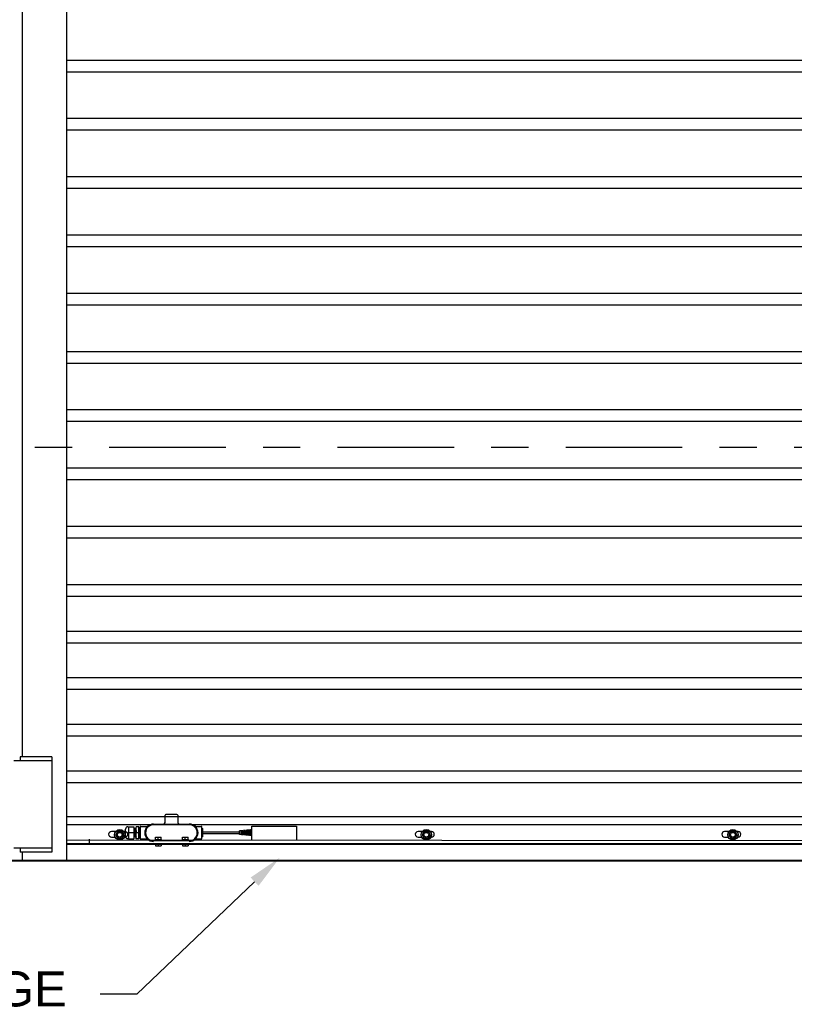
# Model space of a CAD drawing. Header units: inches. Extents: x 170 to 312, y 215 to 248.
# Tile 128 of 135: x 227.08 to 229.16, y 220.03 to 222.67. Entities that reach past the tile are written whole.
import ezdxf
from ezdxf import colors
from ezdxf.entities.mleader import LeaderData, LeaderLine
from ezdxf.math import Vec2, Vec3

# ---------------------------------------------------------------- set-up
doc = ezdxf.new("R2010")
doc.units = ezdxf.units.IN
doc.header["$LTSCALE"] = 0.25
doc.header["$MEASUREMENT"] = 0
doc.linetypes.add('CENTER', pattern=[2, 1.25, -0.25, 0.25, -0.25])
for name, color, linetype in [('ANNOTATIONS', 1, 'Continuous'), ('MOTOR LH', 7, 'Continuous'), ('SECTION CUTS', 6, 'CENTER')]:
    doc.layers.add(name, color=color, linetype=linetype)
doc.styles.add('ARIAL', font='arial.ttf', dxfattribs={"height": 0.09375})

msp = doc.modelspace()

# ---------------------------------------------------------------- linework, layer by layer
at = {"layer": 'MOTOR LH'}
for p, q in [((227.20572, 220.41698), (227.20572, 224.63674)), ((227.08636, 220.69422), (227.08636, 224.61088)), ((231.33222, 222.56182), (227.20572, 222.56182)), ((231.33222, 222.53057), (227.20572, 222.53057)), ((231.33222, 222.40557), (227.20572, 222.40557)), ((231.33222, 222.37432), (227.20572, 222.37432)), ((231.33222, 222.24932), (227.20572, 222.24932)), ((231.33222, 222.21807), (227.20572, 222.21807)), ((231.33222, 222.09307), (227.20572, 222.09307)), ((231.33222, 222.06182), (227.20572, 222.06182)), ((231.33222, 221.93682), (227.20572, 221.93682)), ((231.33222, 221.90557), (227.20572, 221.90557)), ((231.33222, 221.78057), (227.20572, 221.78057)), ((231.33222, 221.74932), (227.20572, 221.74932)), ((231.33222, 221.62432), (227.20572, 221.62432)), ((231.33222, 221.59307), (227.20572, 221.59307)), ((231.33222, 221.46807), (227.20572, 221.46807)), ((231.33222, 221.43682), (227.20572, 221.43682)), ((231.33222, 221.31182), (227.20572, 221.31182)), ((231.33222, 221.28057), (227.20572, 221.28057)), ((231.33222, 221.15557), (227.20572, 221.15557)), ((231.33222, 221.12432), (227.20572, 221.12432)), ((231.33222, 221.03057), (227.20572, 221.03057)), ((231.33222, 220.99932), (227.20572, 220.99932)), ((231.33222, 220.90557), (227.20572, 220.90557)), ((231.33222, 220.87432), (227.20572, 220.87432)), ((231.33222, 220.78057), (227.20572, 220.78057)), ((231.33222, 220.74932), (227.20572, 220.74932)), ((227.16521, 220.68357), (227.0629, 220.68357)), ((227.07995, 220.69422), (227.07995, 220.68357)), ((227.16521, 220.69422), (227.07995, 220.69422)), ((227.16521, 220.69422), (227.16521, 220.43845)), ((231.33222, 220.65557), (227.20572, 220.65557)), ((231.33222, 220.62432), (227.20572, 220.62432)), ((227.50092, 220.5395), (227.47108, 220.5395)), ((231.33222, 220.5331), (227.20572, 220.5331)), ((227.43805, 220.51392), (227.53397, 220.51392)), ((231.33222, 220.51179), (227.20572, 220.51179)), ((227.33649, 220.49371), (227.32508, 220.49371)), ((227.34184, 220.49474), (227.33631, 220.48515)), ((227.35291, 220.49474), (227.34184, 220.49474)), ((227.35844, 220.48515), (227.35291, 220.49474)), ((227.36123, 220.49371), (227.35826, 220.49371)), ((227.36288, 220.49353), (227.36123, 220.49371)), ((227.36288, 220.4809), (227.36288, 220.50005)), ((227.3713, 220.50646), (227.36929, 220.50432)), ((227.38494, 220.49047), (227.36929, 220.49047)), ((227.3713, 220.50646), (227.38494, 220.50646)), ((227.3713, 220.50646), (227.3713, 220.47449)), ((227.38494, 220.50646), (227.38494, 220.47449)), ((227.39888, 220.50646), (227.39176, 220.50646)), ((227.39176, 220.47449), (227.39176, 220.50646)), ((227.39888, 220.49047), (227.39176, 220.49047)), ((227.39888, 220.47449), (227.39888, 220.50646)), ((227.40076, 220.47577), (227.40076, 220.50518)), ((227.40182, 220.50539), (227.40182, 220.47555)), ((227.56807, 220.47555), (227.56807, 220.50539)), ((227.5685, 220.47854), (227.5685, 220.50241)), ((227.5702, 220.48024), (227.5702, 220.5007)), ((227.5702, 220.49247), (227.66914, 220.49247)), ((227.5702, 220.48847), (227.66914, 220.48847)), ((227.67281, 220.49555), (227.66914, 220.49522)), ((227.66914, 220.48573), (227.66914, 220.49522)), ((227.67281, 220.4854), (227.66914, 220.48573)), ((227.67281, 220.4854), (227.67281, 220.49555)), ((227.67281, 220.49247), (227.67396, 220.49247)), ((227.67281, 220.48847), (227.67396, 220.48847)), ((227.67588, 220.49583), (227.67396, 220.49566)), ((227.67396, 220.48529), (227.67396, 220.49566)), ((227.67588, 220.48511), (227.67588, 220.49583)), ((227.67588, 220.49247), (227.67703, 220.49247)), ((227.67588, 220.48847), (227.67703, 220.48847)), ((227.67895, 220.49612), (227.67703, 220.49594)), ((227.67703, 220.48501), (227.67703, 220.49594)), ((227.67895, 220.48483), (227.67895, 220.49612)), ((227.67895, 220.49247), (227.68011, 220.49247)), ((227.67895, 220.48847), (227.68011, 220.48847)), ((227.68203, 220.4964), (227.68011, 220.49622)), ((227.68011, 220.48473), (227.68011, 220.49622)), ((227.68203, 220.48455), (227.68203, 220.4964)), ((227.68203, 220.49247), (227.68318, 220.49247)), ((227.68203, 220.48847), (227.68318, 220.48847)), ((227.6851, 220.49668), (227.68318, 220.4965)), ((227.68318, 220.48444), (227.68318, 220.4965)), ((227.6851, 220.48427), (227.6851, 220.49668)), ((227.6851, 220.49247), (227.68625, 220.49247)), ((227.6851, 220.48847), (227.68625, 220.48847)), ((227.68818, 220.49696), (227.68625, 220.49679)), ((227.68625, 220.48416), (227.68625, 220.49679)), ((227.68818, 220.48399), (227.68818, 220.49696)), ((227.68818, 220.49247), (227.68933, 220.49247)), ((227.68818, 220.48847), (227.68933, 220.48847)), ((227.69125, 220.49724), (227.68933, 220.49707)), ((227.68933, 220.48388), (227.68933, 220.49707)), ((227.69125, 220.4837), (227.69125, 220.49724)), ((227.69125, 220.49247), (227.6924, 220.49247)), ((227.69125, 220.48847), (227.6924, 220.48847)), ((227.69432, 220.49753), (227.6924, 220.49735)), ((227.6924, 220.4836), (227.6924, 220.49735)), ((227.69432, 220.48342), (227.69432, 220.49753)), ((227.69432, 220.49247), (227.69548, 220.49247)), ((227.69432, 220.48847), (227.69548, 220.48847)), ((227.6974, 220.49781), (227.69548, 220.49763)), ((227.69548, 220.48332), (227.69548, 220.49763)), ((227.6974, 220.48314), (227.6974, 220.49781)), ((227.6974, 220.49247), (227.69855, 220.49247)), ((227.6974, 220.48847), (227.69855, 220.48847)), ((227.70047, 220.49809), (227.69855, 220.49791)), ((227.69855, 220.48303), (227.69855, 220.49791)), ((227.70047, 220.48286), (227.70047, 220.49809)), ((227.70047, 220.49247), (227.70162, 220.49247)), ((227.70047, 220.48847), (227.70162, 220.48847)), ((227.70196, 220.49823), (227.70162, 220.49819)), ((227.70162, 220.48275), (227.70162, 220.49819)), ((227.70196, 220.46988), (227.70196, 220.50801)), ((227.70196, 220.50801), (227.8221, 220.50801)), ((227.8221, 220.50801), (227.82207, 220.46978)), ((228.15924, 220.49371), (228.14783, 220.49371)), ((228.16459, 220.49474), (228.15905, 220.48515)), ((228.17565, 220.49474), (228.16459, 220.49474)), ((228.18118, 220.48515), (228.17565, 220.49474)), ((228.18398, 220.49371), (228.181, 220.49371)), ((228.98198, 220.49371), (228.97057, 220.49371)), ((228.98733, 220.49474), (228.9818, 220.48515)), ((228.99839, 220.49474), (228.98733, 220.49474)), ((229.00393, 220.48515), (228.99839, 220.49474)), ((229.00672, 220.49371), (229.00374, 220.49371)), ((231.33222, 220.46698), (227.20572, 220.47027)), ((231.33222, 220.46063), (227.20572, 220.46063)), ((227.20572, 220.45961), (231.33222, 220.45961)), ((227.2654, 220.47342), (227.2654, 220.46063)), ((227.32508, 220.47871), (227.33512, 220.47871)), ((227.33631, 220.48515), (227.34184, 220.47557)), ((227.34184, 220.47557), (227.35291, 220.47557)), ((227.35844, 220.48515), (227.35291, 220.47557)), ((227.35963, 220.47871), (227.36123, 220.47871)), ((227.3713, 220.47449), (227.36929, 220.47663)), ((227.3713, 220.47449), (227.38494, 220.47449)), ((227.39888, 220.47449), (227.39176, 220.47449)), ((227.53397, 220.46916), (227.43805, 220.46916)), ((227.45914, 220.47127), (227.44254, 220.47127)), ((227.45831, 220.46012), (227.44337, 220.46012)), ((227.44337, 220.46012), (227.44337, 220.45574)), ((227.44338, 220.47898), (227.4583, 220.47898)), ((227.44338, 220.47213), (227.44338, 220.47813)), ((227.45084, 220.47213), (227.45084, 220.47813)), ((227.45084, 220.46012), (227.45084, 220.45574)), ((227.45149, 220.47127), (227.45149, 220.46916)), ((227.4583, 220.47213), (227.4583, 220.47813)), ((227.45831, 220.46012), (227.45831, 220.45574)), ((227.53161, 220.47127), (227.51501, 220.47127)), ((227.53078, 220.46012), (227.51584, 220.46012)), ((227.51584, 220.46012), (227.51584, 220.45574)), ((227.51585, 220.47898), (227.53077, 220.47898)), ((227.51585, 220.47213), (227.51585, 220.47813)), ((227.52331, 220.47213), (227.52331, 220.47813)), ((227.52331, 220.46012), (227.52331, 220.45574)), ((227.52396, 220.47127), (227.52396, 220.46916)), ((227.53077, 220.47213), (227.53077, 220.47813)), ((227.53078, 220.46012), (227.53078, 220.45574)), ((227.67588, 220.48511), (227.67396, 220.48529)), ((227.67895, 220.48483), (227.67703, 220.48501)), ((227.68203, 220.48455), (227.68011, 220.48473)), ((227.6851, 220.48427), (227.68318, 220.48444)), ((227.68818, 220.48399), (227.68625, 220.48416)), ((227.69125, 220.4837), (227.68933, 220.48388)), ((227.69432, 220.48342), (227.6924, 220.4836)), ((227.6974, 220.48314), (227.69548, 220.48332)), ((227.70047, 220.48286), (227.69855, 220.48303)), ((227.70196, 220.48272), (227.70162, 220.48275)), ((228.14783, 220.47871), (228.15786, 220.47871)), ((228.15905, 220.48515), (228.16459, 220.47557)), ((228.16459, 220.47557), (228.17565, 220.47557)), ((228.18118, 220.48515), (228.17565, 220.47557)), ((228.18237, 220.47871), (228.18398, 220.47871)), ((228.97057, 220.47871), (228.98061, 220.47871)), ((228.9818, 220.48515), (228.98733, 220.47557)), ((228.98733, 220.47557), (228.99839, 220.47557)), ((229.00393, 220.48515), (228.99839, 220.47557)), ((229.00511, 220.47871), (229.00672, 220.47871)), ((227.16521, 220.44911), (227.0629, 220.44911)), ((227.07995, 220.44911), (227.07995, 220.43845)), ((227.16521, 220.43845), (227.07995, 220.43845)), ((227.08636, 220.41698), (227.08636, 220.43845)), ((227.44337, 220.45507), (227.45831, 220.45507)), ((227.51584, 220.45507), (227.53078, 220.45507)), ((225.38903, 220.41511), (233.12518, 220.41511)), ((226.95847, 220.41698), (231.57947, 220.41698))]:
    msp.add_line(p, q, dxfattribs=at)
at = {"layer": 'MOTOR LH', "flags": 128}
msp.add_lwpolyline([(227.36123, 220.47871), (227.36318, 220.47896)], dxfattribs=at)
at = {"layer": 'MOTOR LH'}
for centre, radius in [((227.34738, 220.48515), 0.01385), ((227.34738, 220.48515), 0.00958), ((227.34738, 220.48515), 0.00639), ((228.17012, 220.48515), 0.01385), ((228.17012, 220.48515), 0.00958), ((228.17012, 220.48515), 0.00639), ((228.99286, 220.48515), 0.01385), ((228.99286, 220.48515), 0.00958), ((228.99286, 220.48515), 0.00639)]:
    msp.add_circle(centre, radius, dxfattribs=at)
for centre, radius, start, end in [((227.47108, 220.53737), 0.00213, 90, 180), ((227.50092, 220.53737), 0.00213, 0, 90), ((227.43805, 220.49047), 0.02345, 90, 270), ((227.46469, 220.51818), 0.00426, 270, 0), ((227.50732, 220.51818), 0.00426, 180, 270), ((227.53397, 220.49047), 0.02345, 270, 90), ((227.32508, 220.48621), 0.0075, 90, 270), ((227.36119, 220.48621), 0.0075, 270, 90), ((227.36929, 220.50005), 0.00641, 90, 180), ((227.40395, 220.50539), 0.00213, 90, 180), ((227.43805, 220.49047), 0.02131, 90, 270), ((227.53397, 220.49047), 0.02131, 270, 90), ((227.56594, 220.50539), 0.00213, 0, 90), ((228.14783, 220.48621), 0.0075, 90, 270), ((228.18398, 220.48621), 0.0075, 270, 90), ((228.97057, 220.48621), 0.0075, 90, 270), ((229.00672, 220.48621), 0.0075, 270, 90), ((227.36929, 220.4809), 0.00641, 180, 270), ((227.40395, 220.47555), 0.00213, 180, 270), ((227.56594, 220.47555), 0.00213, 270, 0)]:
    msp.add_arc(centre, radius, start, end, dxfattribs=at)
for points in [[(227.46895, 220.51818), (227.46895, 220.53737)], [(227.50305, 220.53737), (227.50305, 220.51818)], [(227.38494, 220.50168), (227.38656, 220.50168)], [(227.38745, 220.50168), (227.38824, 220.50168)], [(227.38913, 220.50168), (227.38992, 220.50168)], [(227.39081, 220.50168), (227.39176, 220.50168)], [(227.39888, 220.50518), (227.40076, 220.50518)], [(227.40175, 220.5028), (227.40182, 220.5027)], [(227.40395, 220.50753), (227.42033, 220.50753)], [(227.55174, 220.50753), (227.56594, 220.50753)], [(227.56807, 220.50241), (227.5685, 220.50241)], [(227.5685, 220.50241), (227.5702, 220.5007)], [(227.3874, 220.47926), (227.38494, 220.47926)], [(227.38908, 220.47926), (227.38829, 220.47926)], [(227.39076, 220.47926), (227.38997, 220.47926)], [(227.40076, 220.47577), (227.39888, 220.47577)], [(227.42019, 220.47342), (227.40395, 220.47342)], [(227.44254, 220.46916), (227.44254, 220.47127)], [(227.44337, 220.46012), (227.44337, 220.46063)], [(227.45831, 220.46063), (227.45831, 220.46012)], [(227.45914, 220.47127), (227.45914, 220.46916)], [(227.51501, 220.46916), (227.51501, 220.47127)], [(227.51584, 220.46012), (227.51584, 220.46063)], [(227.53078, 220.46063), (227.53078, 220.46012)], [(227.53161, 220.47127), (227.53161, 220.46916)], [(227.56594, 220.47342), (227.55169, 220.47342)], [(227.5685, 220.47854), (227.56807, 220.47854)], [(227.5702, 220.48024), (227.5685, 220.47854)], [(227.44337, 220.45574), (227.44711, 220.45507)], [(227.45831, 220.45574), (227.45831, 220.45507)], [(227.51584, 220.45574), (227.51958, 220.45507)], [(227.53078, 220.45574), (227.53078, 220.45507)]]:
    msp.add_open_spline(points, degree=1, dxfattribs=at)
for points, knots in [([(227.36929, 220.50646), (227.36957, 220.50645), (227.36989, 220.50644), (227.3704, 220.50645), (227.37054, 220.50645), (227.37064, 220.50645), (227.37073, 220.50645), (227.37085, 220.50646), (227.37108, 220.50646), (227.37124, 220.50646), (227.37128, 220.50646), (227.3713, 220.50646)], [0, 0, 0, 0, 0.2479216, 0.2890917, 0.3069659, 0.3246641, 0.344159, 0.3674151, 0.4310412, 0.6540307, 1, 1, 1, 1]), ([(227.38698, 220.49048), (227.38696, 220.49147), (227.3869, 220.49389), (227.38681, 220.49748), (227.38671, 220.5001), (227.38663, 220.50147), (227.38658, 220.50161), (227.38656, 220.50168)], [0, 0, 0, 0, 0.1697933, 0.4140149, 0.6660554, 0.8359251, 1, 1, 1, 1]), ([(227.38658, 220.50169), (227.38658, 220.50175), (227.38658, 220.50186), (227.38676, 220.50209), (227.38702, 220.50214), (227.38733, 220.50207), (227.38743, 220.5018), (227.38754, 220.50124), (227.38759, 220.50001), (227.38768, 220.49762), (227.38774, 220.49509), (227.38781, 220.49265), (227.38785, 220.49125), (227.38787, 220.49048)], [0, 0, 0, 0, 0.0487326, 0.0814276, 0.0968454, 0.1131621, 0.1894143, 0.2746067, 0.4518413, 0.6212303, 0.7897592, 0.8851985, 1, 1, 1, 1]), ([(227.38829, 220.4792), (227.38824, 220.47903), (227.38817, 220.47879), (227.3875, 220.47886), (227.38737, 220.47932), (227.38734, 220.47972), (227.38728, 220.48058), (227.38721, 220.48219), (227.38715, 220.48442), (227.38709, 220.48685), (227.38703, 220.48871), (227.387, 220.48985), (227.38698, 220.49048)], [0, 0, 0, 0, 0.08751772, 0.13152484, 0.20404866, 0.28946943, 0.4011961, 0.50635769, 0.71239647, 0.82646507, 0.90468305, 1, 1, 1, 1]), ([(227.38829, 220.47926), (227.38827, 220.47934), (227.38822, 220.47952), (227.38812, 220.48136), (227.38802, 220.48435), (227.38795, 220.48752), (227.3879, 220.48948), (227.38787, 220.49047)], [0, 0, 0, 0, 0.1640726, 0.4183048, 0.6660603, 0.8301329, 1, 1, 1, 1]), ([(227.38824, 220.50166), (227.38825, 220.50179), (227.38827, 220.50199), (227.38867, 220.50218), (227.38909, 220.50199), (227.38914, 220.50168), (227.38919, 220.50135), (227.38924, 220.50057), (227.3893, 220.49935), (227.38933, 220.49811), (227.38935, 220.49743)], [0, 0, 0, 0, 0.1403378, 0.2061889, 0.2388354, 0.3324717, 0.4505415, 0.6321237, 0.7980754, 1, 1, 1, 1]), ([(227.38866, 220.49047), (227.38863, 220.49147), (227.38857, 220.49389), (227.38849, 220.49748), (227.38839, 220.5001), (227.38831, 220.50147), (227.38826, 220.50161), (227.38824, 220.50168)], [0, 0, 0, 0, 0.16985646, 0.41405947, 0.66608081, 0.83593755, 1, 1, 1, 1]), ([(227.38997, 220.47924), (227.38995, 220.47909), (227.38992, 220.4789), (227.38952, 220.4788), (227.38919, 220.47891), (227.38903, 220.47929), (227.38903, 220.47972), (227.3889, 220.48163), (227.38883, 220.48445), (227.38874, 220.48746), (227.38869, 220.48935), (227.38866, 220.49047)], [0, 0, 0, 0, 0.0967436, 0.1169988, 0.1360451, 0.17928, 0.297842, 0.5166553, 0.7194655, 0.8326273, 1, 1, 1, 1]), ([(227.38935, 220.49743), (227.38937, 220.49706), (227.38939, 220.49644), (227.38941, 220.49528), (227.38945, 220.49407), (227.3895, 220.49243), (227.38953, 220.49117), (227.38955, 220.49047)], [0, 0, 0, 0, 0.20448, 0.3421562, 0.503829, 0.7230365, 1, 1, 1, 1]), ([(227.38997, 220.47926), (227.38995, 220.47934), (227.3899, 220.47952), (227.38979, 220.48136), (227.3897, 220.48435), (227.38963, 220.48752), (227.38955, 220.49049), (227.38947, 220.49384), (227.38941, 220.49639), (227.38938, 220.49737), (227.38937, 220.49743)], [0, 0, 0, 0, 0.1148668, 0.2928541, 0.466307, 0.5811738, 0.7000974, 0.8190207, 0.9899971, 1, 1, 1, 1]), ([(227.38992, 220.50163), (227.38993, 220.50169), (227.38994, 220.50183), (227.3901, 220.5021), (227.39068, 220.50216), (227.39084, 220.50169), (227.39089, 220.50105), (227.39097, 220.49967), (227.39102, 220.49798), (227.39103, 220.49746)], [0, 0, 0, 0, 0.05309266, 0.12707067, 0.19622108, 0.33374167, 0.50791914, 0.84718475, 1, 1, 1, 1]), ([(227.39058, 220.48166), (227.39054, 220.48266), (227.39049, 220.48434), (227.39041, 220.48753), (227.39034, 220.49047), (227.39025, 220.49389), (227.39017, 220.49748), (227.39007, 220.5001), (227.38998, 220.50147), (227.38994, 220.50161), (227.38992, 220.50168)], [0, 0, 0, 0, 0.1542818, 0.2582991, 0.36599, 0.4736807, 0.6285078, 0.7882919, 0.8959828, 1, 1, 1, 1]), ([(227.3906, 220.48166), (227.39059, 220.48184), (227.39055, 220.48271), (227.3905, 220.48492), (227.39042, 220.48777), (227.39037, 220.48949), (227.39034, 220.49047)], [0, 0, 0, 0, 0.1027982, 0.4990855, 0.7163746, 1, 1, 1, 1]), ([(227.39103, 220.49746), (227.39105, 220.49692), (227.39108, 220.49582), (227.39114, 220.49339), (227.3912, 220.49155), (227.39123, 220.49047)], [0, 0, 0, 0, 0.2806268, 0.574661, 1, 1, 1, 1]), ([(227.39172, 220.4798), (227.3917, 220.4796), (227.39166, 220.47902), (227.39158, 220.47949), (227.39147, 220.48133), (227.39138, 220.48436), (227.3913, 220.48752), (227.39123, 220.49049), (227.39114, 220.49384), (227.39109, 220.4964), (227.39105, 220.49739), (227.39105, 220.49746)], [0, 0, 0, 0, 0.0708229, 0.2058813, 0.3652693, 0.5205968, 0.6234603, 0.7299565, 0.8364526, 0.9895623, 1, 1, 1, 1]), ([(227.40078, 220.50112), (227.40094, 220.5014), (227.40127, 220.50196), (227.40159, 220.50252), (227.40175, 220.5028)], [0, 0, 0, 0, 0.4999729, 1, 1, 1, 1]), ([(227.42033, 220.50753), (227.42036, 220.50753), (227.42066, 220.5075), (227.42118, 220.50759), (227.42183, 220.50778), (227.42232, 220.508), (227.42257, 220.50816), (227.42267, 220.50822)], [0, 0, 0, 0, 0.0335444, 0.3572827, 0.6324859, 0.8548435, 1, 1, 1, 1]), ([(227.54899, 220.50847), (227.54899, 220.50847), (227.54899, 220.50848), (227.54901, 220.50846), (227.54904, 220.50843), (227.5491, 220.50839), (227.5493, 220.50824), (227.54976, 220.50795), (227.55056, 220.50765), (227.55128, 220.50748), (227.55168, 220.50754), (227.55173, 220.50755)], [0, 0, 0, 0, 0.1002664, 0.1489104, 0.1781375, 0.2024442, 0.2371561, 0.3953259, 0.6605585, 0.9581986, 1, 1, 1, 1]), ([(227.3713, 220.47449), (227.37109, 220.47464), (227.37067, 220.47493), (227.37001, 220.47463), (227.36952, 220.47453), (227.36929, 220.47449)], [0, 0, 0, 0, 0.35448323, 0.68277491, 1, 1, 1, 1]), ([(227.39168, 220.4795), (227.39169, 220.47936), (227.39169, 220.47918), (227.39148, 220.4789), (227.39118, 220.47877), (227.39078, 220.47896), (227.39075, 220.47931), (227.39066, 220.47995), (227.39062, 220.48102), (227.3906, 220.48166)], [0, 0, 0, 0, 0.1783332, 0.2191987, 0.2576147, 0.3351058, 0.5073629, 0.705759, 1, 1, 1, 1]), ([(227.40175, 220.47983), (227.40158, 220.47955), (227.40126, 220.47899), (227.40093, 220.47843), (227.40077, 220.47815)], [0, 0, 0, 0, 0.4998546, 1, 1, 1, 1]), ([(227.42307, 220.47244), (227.42307, 220.47244), (227.42306, 220.47244), (227.42304, 220.47246), (227.42302, 220.47248), (227.42298, 220.47251), (227.42282, 220.47263), (227.42233, 220.47297), (227.42146, 220.4733), (227.42064, 220.47349), (227.42023, 220.47342), (227.42021, 220.47341)], [0, 0, 0, 0, 0.0854568, 0.1190224, 0.1396672, 0.157978, 0.1866431, 0.3110032, 0.6542159, 0.9777226, 1, 1, 1, 1]), ([(227.44338, 220.47813), (227.44453, 220.47853), (227.44575, 220.47897), (227.44702, 220.47898), (227.44711, 220.47898)], [0, 0, 0, 0, 0.932063, 1, 1, 1, 1]), ([(227.44338, 220.47813), (227.44338, 220.47826), (227.44338, 220.47875), (227.44338, 220.47888), (227.44338, 220.47898)], [0, 0, 0, 0, 0.2620908, 1, 1, 1, 1]), ([(227.44338, 220.47213), (227.44453, 220.47172), (227.44575, 220.47129), (227.44702, 220.47127), (227.44711, 220.47127)], [0, 0, 0, 0, 0.93206297, 1, 1, 1, 1]), ([(227.44338, 220.47213), (227.44338, 220.472), (227.44338, 220.4715), (227.44338, 220.47137), (227.44338, 220.47127)], [0, 0, 0, 0, 0.2620905, 1, 1, 1, 1]), ([(227.44711, 220.47898), (227.44822, 220.47885), (227.44949, 220.47869), (227.45069, 220.47819), (227.45084, 220.47813)], [0, 0, 0, 0, 0.8722287, 1, 1, 1, 1]), ([(227.44711, 220.47127), (227.44822, 220.47141), (227.44949, 220.47156), (227.45069, 220.47206), (227.45084, 220.47213)], [0, 0, 0, 0, 0.8722286, 1, 1, 1, 1]), ([(227.45084, 220.47813), (227.45199, 220.47853), (227.45321, 220.47897), (227.45448, 220.47898), (227.45457, 220.47898)], [0, 0, 0, 0, 0.9320648, 1, 1, 1, 1]), ([(227.45084, 220.47213), (227.45199, 220.47172), (227.45321, 220.47129), (227.45448, 220.47127), (227.45457, 220.47127)], [0, 0, 0, 0, 0.93206478, 1, 1, 1, 1]), ([(227.45457, 220.47898), (227.45568, 220.47885), (227.45695, 220.47869), (227.45815, 220.47819), (227.4583, 220.47813)], [0, 0, 0, 0, 0.872231, 1, 1, 1, 1]), ([(227.45457, 220.47127), (227.45568, 220.47141), (227.45695, 220.47156), (227.45815, 220.47206), (227.4583, 220.47213)], [0, 0, 0, 0, 0.872231, 1, 1, 1, 1]), ([(227.4583, 220.47813), (227.4583, 220.47826), (227.4583, 220.47875), (227.4583, 220.47888), (227.4583, 220.47898)], [0, 0, 0, 0, 0.2620908, 1, 1, 1, 1]), ([(227.4583, 220.47213), (227.4583, 220.472), (227.4583, 220.4715), (227.4583, 220.47137), (227.4583, 220.47127)], [0, 0, 0, 0, 0.2620905, 1, 1, 1, 1]), ([(227.51585, 220.47813), (227.51699, 220.47853), (227.51822, 220.47897), (227.51949, 220.47898), (227.51958, 220.47898)], [0, 0, 0, 0, 0.932063, 1, 1, 1, 1]), ([(227.51585, 220.47813), (227.51585, 220.47826), (227.51585, 220.47875), (227.51585, 220.47888), (227.51585, 220.47898)], [0, 0, 0, 0, 0.2620908, 1, 1, 1, 1]), ([(227.51585, 220.47213), (227.51699, 220.47172), (227.51822, 220.47129), (227.51949, 220.47127), (227.51958, 220.47127)], [0, 0, 0, 0, 0.93206297, 1, 1, 1, 1]), ([(227.51585, 220.47213), (227.51585, 220.472), (227.51585, 220.4715), (227.51585, 220.47137), (227.51585, 220.47127)], [0, 0, 0, 0, 0.2620905, 1, 1, 1, 1]), ([(227.51958, 220.47898), (227.52069, 220.47885), (227.52196, 220.47869), (227.52316, 220.47819), (227.52331, 220.47813)], [0, 0, 0, 0, 0.8722287, 1, 1, 1, 1]), ([(227.51958, 220.47127), (227.52069, 220.47141), (227.52196, 220.47156), (227.52316, 220.47206), (227.52331, 220.47213)], [0, 0, 0, 0, 0.8722286, 1, 1, 1, 1]), ([(227.52331, 220.47813), (227.52445, 220.47853), (227.52568, 220.47897), (227.52695, 220.47898), (227.52704, 220.47898)], [0, 0, 0, 0, 0.9320648, 1, 1, 1, 1]), ([(227.52331, 220.47213), (227.52445, 220.47172), (227.52568, 220.47129), (227.52695, 220.47127), (227.52704, 220.47127)], [0, 0, 0, 0, 0.93206478, 1, 1, 1, 1]), ([(227.52704, 220.47898), (227.52815, 220.47885), (227.52942, 220.47869), (227.53062, 220.47819), (227.53077, 220.47813)], [0, 0, 0, 0, 0.87222729, 1, 1, 1, 1]), ([(227.52704, 220.47127), (227.52815, 220.47141), (227.52942, 220.47156), (227.53062, 220.47206), (227.53077, 220.47213)], [0, 0, 0, 0, 0.8722273, 1, 1, 1, 1]), ([(227.53077, 220.47813), (227.53077, 220.47826), (227.53077, 220.47875), (227.53077, 220.47888), (227.53077, 220.47898)], [0, 0, 0, 0, 0.2620908, 1, 1, 1, 1]), ([(227.53077, 220.47213), (227.53077, 220.472), (227.53077, 220.4715), (227.53077, 220.47137), (227.53077, 220.47127)], [0, 0, 0, 0, 0.2620905, 1, 1, 1, 1]), ([(227.55169, 220.4734), (227.55161, 220.47341), (227.55128, 220.47344), (227.55072, 220.47333), (227.5501, 220.47314), (227.54962, 220.47291), (227.5493, 220.47271), (227.54912, 220.47258), (227.54904, 220.47252), (227.54902, 220.4725), (227.54901, 220.47249), (227.549, 220.47248), (227.54899, 220.47248), (227.54899, 220.47248)], [0, 0, 0, 0, 0.0723409, 0.3264137, 0.5410894, 0.7126144, 0.8364242, 0.9098888, 0.927906, 0.9394571, 0.9518238, 0.9717787, 1, 1, 1, 1]), ([(227.44337, 220.45507), (227.44337, 220.45508), (227.44337, 220.45508), (227.44337, 220.45543), (227.44337, 220.45574)], [0, 0, 0, 0, 0.0702076, 1, 1, 1, 1]), ([(227.44711, 220.45507), (227.44719, 220.45508), (227.44846, 220.45508), (227.44969, 220.45543), (227.45084, 220.45574)], [0, 0, 0, 0, 0.0702069, 1, 1, 1, 1]), ([(227.45084, 220.45574), (227.45109, 220.45566), (227.4523, 220.45527), (227.45357, 220.45516), (227.45457, 220.45507)], [0, 0, 0, 0, 0.20359606, 1, 1, 1, 1]), ([(227.45457, 220.45507), (227.45486, 220.45508), (227.45612, 220.45511), (227.45736, 220.45547), (227.45831, 220.45574)], [0, 0, 0, 0, 0.2260367, 1, 1, 1, 1]), ([(227.51584, 220.45507), (227.51584, 220.45508), (227.51584, 220.45508), (227.51584, 220.45543), (227.51584, 220.45574)], [0, 0, 0, 0, 0.0702076, 1, 1, 1, 1]), ([(227.51958, 220.45507), (227.51966, 220.45508), (227.52092, 220.45508), (227.52216, 220.45543), (227.52331, 220.45574)], [0, 0, 0, 0, 0.0702106, 1, 1, 1, 1]), ([(227.52331, 220.45574), (227.52356, 220.45566), (227.52477, 220.45527), (227.52604, 220.45516), (227.52704, 220.45507)], [0, 0, 0, 0, 0.2035922, 1, 1, 1, 1]), ([(227.52704, 220.45507), (227.52733, 220.45508), (227.52859, 220.45511), (227.52982, 220.45547), (227.53078, 220.45574)], [0, 0, 0, 0, 0.2260367, 1, 1, 1, 1])]:
    msp.add_open_spline(points, degree=3, knots=knots, dxfattribs=at)
at = {"layer": 'SECTION CUTS'}
msp.add_line((226.70691, 221.52459), (231.71644, 221.52459), dxfattribs=at)

# ---------------------------------------------------------------- leaders
at = {"layer": 'ANNOTATIONS'}
ml = msp.add_multileader_mtext('Standard', dxfattribs=at)
ml.set_content('WIRELESS MONITORED SAFETY EDGE \\P (ALSO SERVES AS WEATHERSTRIPPING)', color=256, style='ARIAL')
ml.set_leader_properties()
ml.build(insert=Vec2(0, 0))
ml.multileader.update_dxf_attribs({"dogleg_length": 0.36, "arrow_head_size": 0.09375})
ctx = ml.context
ctx.base_point, ctx.char_height, ctx.arrow_head_size, ctx.landing_gap_size, ctx.plane_origin = Vec3(224.47076, 220.0578), 0.09375, 0.09375, 0.09, Vec3(228.08004, 219.62457)
ctx.text_align_type = 2
notes = []
notes.append((ctx, [(0, (1, 1, 0), (227.39296, 220.0578), (-1, 0), 0.09796, [(0, [(227.77713, 220.42387)], 0, [])])]))
ctx.mtext.insert, ctx.mtext.alignment, ctx.mtext.flow_direction = Vec3(227.20501, 220.11845), 3, 5
for ctx, leaders in notes:
    for number, flags, end, landing, length, lines in leaders:
        leader = LeaderData()
        leader.index, (leader.has_last_leader_line, leader.has_dogleg_vector, leader.attachment_direction) = number, flags
        leader.last_leader_point, leader.dogleg_vector, leader.dogleg_length = Vec3(end), Vec3(landing), length
        for number, points, colour, breaks in lines:
            line = LeaderLine()
            line.index, line.vertices, line.color, line.breaks = number, Vec3.list(points), colors.encode_raw_color(colour), breaks
            leader.lines.append(line)
        ctx.leaders.append(leader)

doc.saveas('drawing.dxf')
